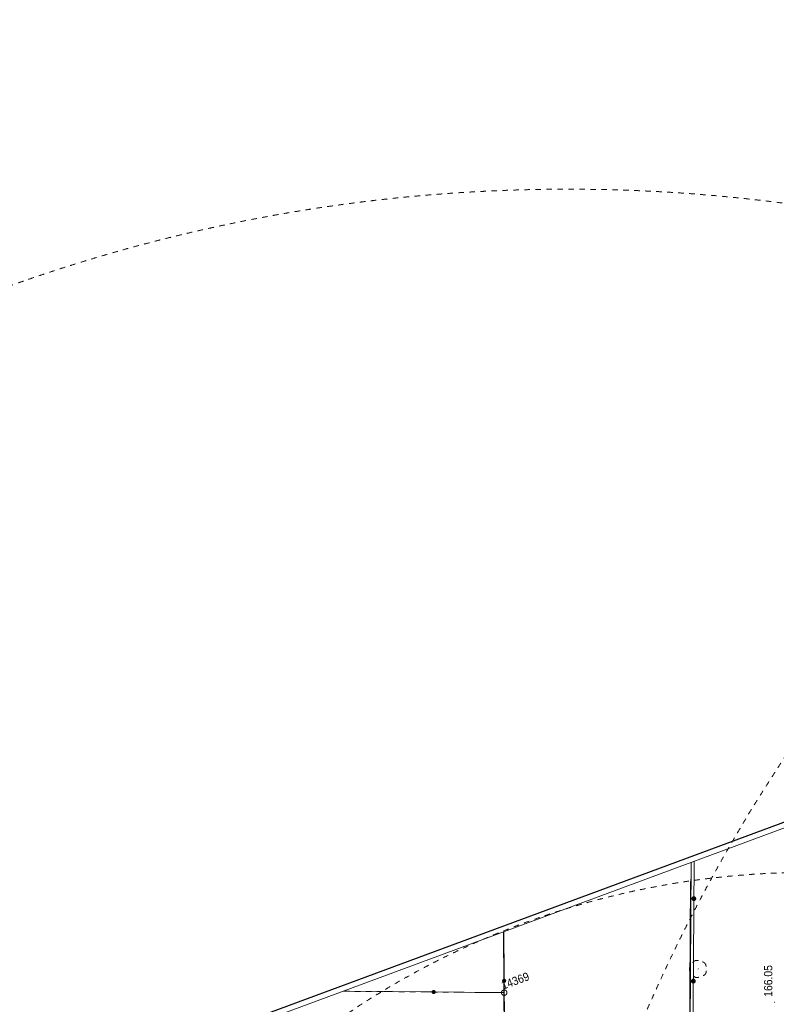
# Model space of a CAD drawing. Header units: millimetres. Extents: x -1155795 to 240441, y -422828 to 463730.
# Tile 59 of 66: x -105900 to -37101, y 47720 to 137304. Entities that reach past the tile are written whole.
import ezdxf
from ezdxf.xclip import XClip

# ---------------------------------------------------------------- set-up
doc = ezdxf.new("R2010")
doc.units = ezdxf.units.MM
doc.header["$MEASUREMENT"] = 0
doc.header["$XCLIPFRAME"] = 0
doc.linetypes.add('Dashed 1_500', pattern=[1000, 500, -500])
for name, color, linetype in [('00 PZT MAPA', 7, 'Continuous'), ('Sycow_7_KTOK - Ogrodzenie trwałe', 7, 'Continuous'), ('Sycow_7_punkt wysokościowy sztuczny', 7, 'Continuous')]:
    doc.layers.add(name, color=color, linetype=linetype)
for name, color, linetype, lineweight in [('0_Nr_pióra__27', 7, 'Continuous', 25), ('Nowe_0_Nr_pióra__27', 7, 'Continuous', 25), ('Sycow_7_202-punkt graniczny-Atr103_Nr_pióra__7', 7, 'Continuous', 18), ('Sycow_7_202-punkt graniczny_Nr_pióra__7', 7, 'Continuous', 18), ('Sycow_7_217-kontur klasyfikacyjny_Nr_pióra__3', 3, 'Continuous', 18), ('Sycow_7_218-kontur użytku gruntowego_Nr_pióra__3', 3, 'Continuous', 18), ('Sycow_7_219-działka ewidencyjna_Nr_pióra__7', 7, 'Continuous', 18), ('Sycow_7_drzewo liściaste (punkt)_Nr_pióra__94', 94, 'Continuous', 18), ('Sycow_7_KTOK - Ogrodzenie trwałe_Nr_pióra__7', 7, 'Continuous', 18), ('Sycow_7_ogrodzenie trwałe (linia)_Nr_pióra__7', 7, 'Continuous', 18), ('Sycow_7_punkt wysokościowy sztuczny-Atr2_Nr_pióra__7', 7, 'Continuous', 18), ('Sycow_7_Warstwa 3_Nr_pióra__7', 7, 'Continuous', 18)]:
    doc.layers.add(name, color=color, linetype=linetype, lineweight=lineweight)
doc.layers.add('0_Nr_pióra__99', color=7, linetype='Continuous', lineweight=0, true_color=0xaad2ff)
doc.styles.add('STYL_AUTOMATYCZNY_5', font='txt', dxfattribs={"width": 0.9})

# ---------------------------------------------------------------- blocks, each defined once
blk = doc.blocks.new('Rysunek_1_7', base_point=(14567, -19307))
at = {"layer": 'Sycow_7_drzewo liściaste (punkt)_Nr_pióra__94', "linetype": 'Continuous', "lineweight": 18}
blk.add_hatch(color=94, dxfattribs=at).paths.add_polyline_path([(-44157, 50956, 1), (-44251, 50922, 1)])
at = {"layer": 'Sycow_7_KTOK - Ogrodzenie trwałe', "linetype": 'Continuous', "lineweight": 0, "true_color": 0x000000}
for points in [[(-44436, 57394, 1), (-44764, 57273, 1)], [(-44482, 49894, 1), (-44810, 49773, 1)]]:
    blk.add_hatch(color=178, dxfattribs=at).paths.add_polyline_path(points)
at = {"layer": 'Sycow_7_punkt wysokościowy sztuczny', "linetype": 'Continuous', "lineweight": 0, "true_color": 0x000000}
blk.add_hatch(color=178, dxfattribs=at).paths.add_polyline_path([(-37228, 47924, 1), (-37313, 47892, 1)])
at = {"layer": 'Sycow_7_202-punkt graniczny_Nr_pióra__7', "color": 7, "linetype": 'Continuous', "lineweight": 18}
blk.add_circle((-61842, 48780), 250, dxfattribs=at)
at = {"layer": 'Sycow_7_217-kontur klasyfikacyjny_Nr_pióra__3', "color": 3, "linetype": 'Continuous', "lineweight": 18}
for p, q in [((-61870, 54322), (-61862, 52801)), ((-61860, 52301), (-61852, 50801)), ((-61850, 50301), (-61842, 48780)), ((-61842, 48780), (-61831, 47213))]:
    blk.add_line(p, q, dxfattribs=at)
at = {"layer": 'Sycow_7_218-kontur użytku gruntowego_Nr_pióra__3', "color": 3, "linetype": 'Continuous', "lineweight": 18}
for p, q in [((-44852, 59887), (-44847, 60625)), ((-44858, 58887), (-44855, 59387)), ((-44865, 57887), (-44862, 58387)), ((-44871, 56887), (-44868, 57387)), ((-44878, 55887), (-44874, 56387)), ((-44884, 54887), (-44881, 55387)), ((-61867, 53801), (-61870, 54322)), ((-61870, 54322), (-61867, 53801)), ((-44890, 53887), (-44887, 54387)), ((-61862, 52801), (-61865, 53301)), ((-61865, 53301), (-61862, 52801)), ((-44897, 52887), (-44893, 53387)), ((-61857, 51801), (-61860, 52301)), ((-61860, 52301), (-61857, 51801)), ((-44903, 51887), (-44900, 52387)), ((-61852, 50801), (-61855, 51301)), ((-61855, 51301), (-61852, 50801)), ((-44909, 50887), (-44906, 51387)), ((-61847, 49801), (-61850, 50301)), ((-61850, 50301), (-61847, 49801)), ((-44916, 49887), (-44913, 50387)), ((-61842, 48780), (-61845, 49301)), ((-61845, 49301), (-61842, 48780)), ((-44922, 48887), (-44919, 49387)), ((-75920, 48901), (-76498, 48906)), ((-76498, 48906), (-75920, 48901)), ((-74920, 48892), (-75420, 48897)), ((-75420, 48897), (-74920, 48892)), ((-73920, 48884), (-74420, 48888)), ((-74420, 48888), (-73920, 48884)), ((-72920, 48875), (-73420, 48880)), ((-73420, 48880), (-72920, 48875)), ((-71920, 48867), (-72420, 48871)), ((-72420, 48871), (-71920, 48867)), ((-70920, 48858), (-71420, 48862)), ((-71420, 48862), (-70920, 48858)), ((-69920, 48850), (-70420, 48854)), ((-70420, 48854), (-69920, 48850)), ((-68920, 48841), (-69420, 48845)), ((-69420, 48845), (-68920, 48841)), ((-67920, 48832), (-68420, 48837)), ((-68420, 48837), (-67920, 48832)), ((-66920, 48824), (-67420, 48828)), ((-67420, 48828), (-66920, 48824)), ((-65920, 48815), (-66420, 48820)), ((-66420, 48820), (-65920, 48815)), ((-64920, 48807), (-65420, 48811)), ((-65420, 48811), (-64920, 48807)), ((-63920, 48798), (-64420, 48802)), ((-64420, 48802), (-63920, 48798)), ((-62920, 48790), (-63420, 48794)), ((-63420, 48794), (-62920, 48790)), ((-61842, 48780), (-62420, 48785)), ((-62420, 48785), (-61842, 48780)), ((-61838, 48213), (-61842, 48780)), ((-61842, 48780), (-61838, 48213)), ((-44928, 47887), (-44925, 48387))]:
    blk.add_line(p, q, dxfattribs=at)
at = {"layer": 'Sycow_7_219-działka ewidencyjna_Nr_pióra__7', "color": 7, "linetype": 'Continuous', "lineweight": 18}
for p, q in [((-45290, -8997), (-44847, 60625)), ((-61842, 48780), (-61870, 54322)), ((-76498, 48906), (-61842, 48780)), ((-61742, 35147), (-61842, 48780))]:
    blk.add_line(p, q, dxfattribs=at)
at = {"layer": 'Sycow_7_drzewo liściaste (punkt)_Nr_pióra__94', "color": 94, "linetype": 'Continuous', "lineweight": 18}
for centre, start, end in [((-44604, 50923), 141.626, 222.866), ((-44343, 51314), 69.59, 151.046), ((-43891, 51187), 357.77, 79.01), ((-44312, 50554), 213.539, 295.189), ((-43871, 50717), 285.447, 7.097)]:
    blk.add_arc(centre, 400, start, end, dxfattribs=at)
at = {"layer": 'Sycow_7_KTOK - Ogrodzenie trwałe_Nr_pióra__7', "color": 7, "linetype": 'Continuous', "lineweight": 18, "flags": 128}
blk.add_lwpolyline([(-44579, 60724), (-44715, 38663), (-44772, 14824), (-44905, 7578), (-44792, -9805)], dxfattribs=at)
at = {"layer": 'Sycow_7_KTOK - Ogrodzenie trwałe_Nr_pióra__7', "color": 7, "linetype": 'Continuous', "lineweight": 18}
for centre in [(-44600, 57334), (-44646, 49834)]:
    blk.add_circle(centre, 175, dxfattribs=at)
at = {"layer": 'Sycow_7_ogrodzenie trwałe (linia)_Nr_pióra__7', "color": 7, "linetype": 'Continuous', "lineweight": 18}
for p, q in [((-61870, 54322), (-61848, 49864)), ((-61848, 50003), (-61848, 50003)), ((-61848, 49976), (-61848, 49976)), ((-61848, 49948), (-61848, 49948)), ((-61848, 49920), (-61848, 49920)), ((-61848, 49892), (-61848, 49892)), ((-61848, 49864), (-61848, 49865)), ((-72008, 48876), (-76465, 48918)), ((-68258, 48841), (-72008, 48876)), ((-64508, 48805), (-68258, 48841)), ((-68258, 48841), (-68258, 48841)), ((-68230, 48840), (-68230, 48841)), ((-68202, 48840), (-68202, 48840)), ((-68174, 48840), (-68174, 48840)), ((-68147, 48840), (-68147, 48840)), ((-68119, 48839), (-68119, 48839))]:
    blk.add_line(p, q, dxfattribs=at)
at = {"layer": 'Sycow_7_ogrodzenie trwałe (linia)_Nr_pióra__7', "color": 7, "linetype": 'Continuous', "lineweight": 18, "flags": 128}
blk.add_lwpolyline([(-61848, 49864), (-61842, 48780), (-64508, 48805)], dxfattribs=at)
at = {"layer": 'Sycow_7_ogrodzenie trwałe (linia)_Nr_pióra__7', "color": 7, "linetype": 'Continuous', "lineweight": 18}
for centre, radius in [((-61848, 49864), 139), ((-61848, 49864), 111), ((-61848, 49864), 83.3), ((-61848, 49864), 55.6), ((-61848, 49864), 27.8), ((-68258, 48841), 139), ((-68258, 48841), 111), ((-68258, 48841), 83.3), ((-68258, 48841), 55.6), ((-68258, 48841), 27.8)]:
    blk.add_circle(centre, radius, dxfattribs=at)
at = {"layer": 'Sycow_7_Warstwa 3_Nr_pióra__7', "color": 7, "linetype": 'Continuous', "lineweight": 18, "flags": 128}
blk.add_lwpolyline([(67579, 102799), (-104955, 38915)], dxfattribs=at)
blk.add_lwpolyline([(27307, -64122), (35308, -85732), (124558, -52686), (67236, 102126), (-104410, 38571), (-55090, -94631)], close=True, dxfattribs=at)
at = {"layer": 'Sycow_7_202-punkt graniczny-Atr103_Nr_pióra__7', "color": 7, "linetype": 'Continuous', "lineweight": 18, "insert": (-61939, 49043), "char_height": 750, "attachment_point": 7, "rotation": 20.318, "style": 'STYL_AUTOMATYCZNY_5'}
blk.add_mtext('\\A1;{\\pql;\\fArial|b0|i0|c0|p0;\\W0.900000;14369}', dxfattribs=at)
blk.add_mtext('\\A1;{\\pql;\\fArial|b0|i0|c0|p0;\\W0.900000;14369}', dxfattribs=at)
at = {"layer": 'Sycow_7_punkt wysokościowy sztuczny-Atr2_Nr_pióra__7', "color": 7, "linetype": 'Continuous', "lineweight": 18, "insert": (-37453, 48406), "char_height": 750, "attachment_point": 7, "rotation": 90.026, "style": 'STYL_AUTOMATYCZNY_5'}
blk.add_mtext('\\A1;{\\pql;\\fArial|b0|i0|c0|p0;\\W0.900000;166.05}', dxfattribs=at)

msp = doc.modelspace()

# ---------------------------------------------------------------- block references
at = {"layer": '00 PZT MAPA', "color": 7, "linetype": 'Continuous', "lineweight": 15}
ref = msp.add_blockref('Rysunek_1_7', (14567, -19307), dxfattribs=at)
XClip(ref).set_block_clipping_path([(-38444.7789564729, -141413.2871562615), (134317.2398628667, -77444.9644498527), (67578.7707096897, 102798.5088210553), (-105183.2481096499, 38830.1861146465)])

# ---------------------------------------------------------------- next in the draw order: linework, layer by layer
at = {"layer": '0_Nr_pióra__27', "color": 7, "linetype": 'Continuous', "lineweight": 25}
msp.add_lwpolyline([(-104959, 38920), (67575, 102803), (134314, -77440), (-38220, -141324)], close=True, dxfattribs=at)
at = {"layer": '0_Nr_pióra__99', "color": 141, "linetype": 'Dashed 1_500', "lineweight": 0, "true_color": 0xaad2ff}
for centre, radius in [((88699, -12696), 150000), ((-56052, -28118), 150000), ((-34105, -15278), 75000)]:
    msp.add_circle(centre, radius, dxfattribs=at)
at = {"layer": 'Nowe_0_Nr_pióra__27', "color": 7, "linetype": 'Continuous', "lineweight": 25}
for points in [[(-86369, -11285), (-83875, -11575), (-81863, -11688), (-65693, -13688), (-45406, -14451), (-45112, 19654), (-44862, 58892)], [(-45112, 19654), (-62151, 20723), (-61746, 35152), (-61874, 54327)]]:
    msp.add_lwpolyline(points, dxfattribs=at)

doc.saveas('drawing.dxf')
